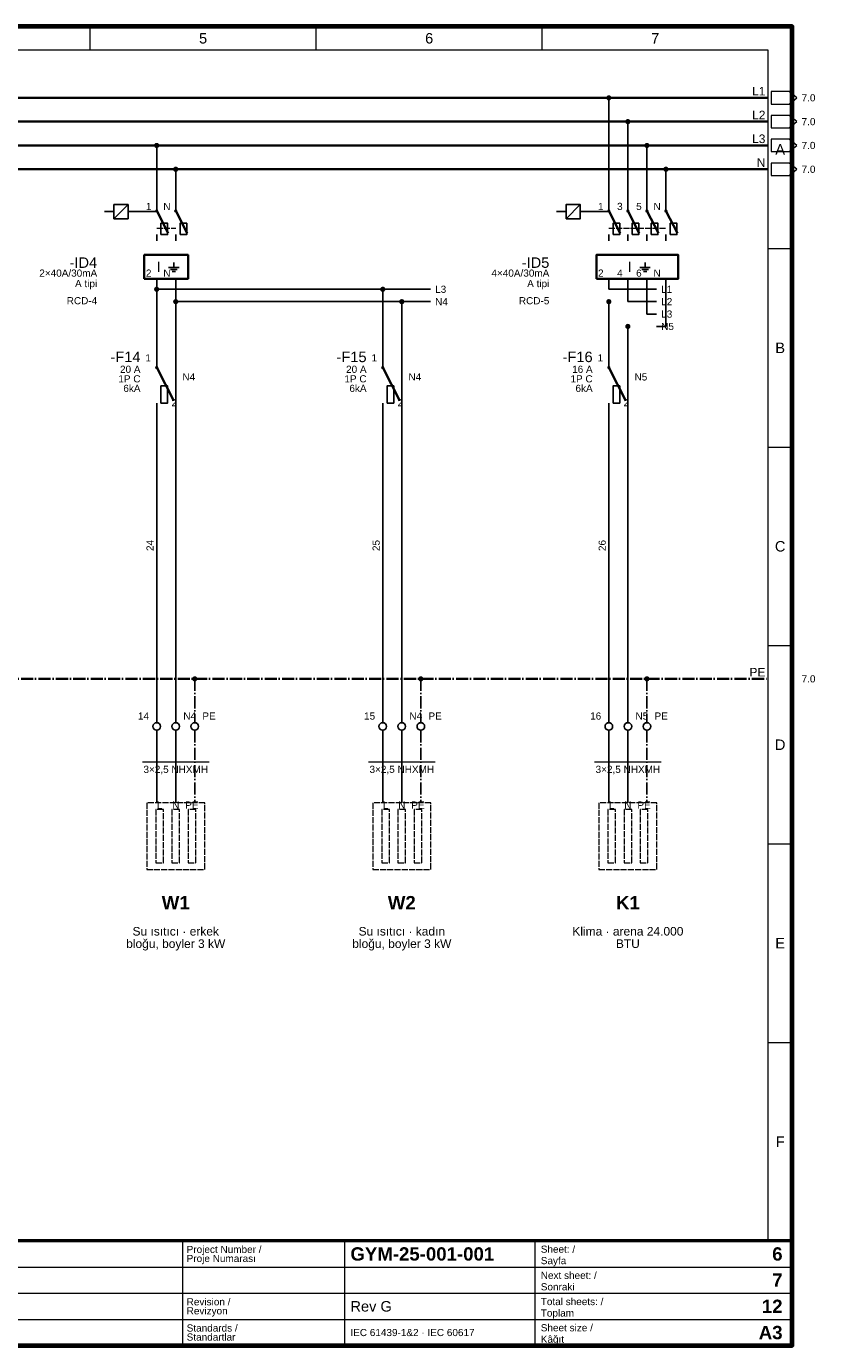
# Paper-space layout '06 Schematic Diagram - Şematik Diyagram' of a CAD drawing. Header units: millimetres. Extents: x 14 to 415, y 10 to 287.
# Tile 2 of 2: x 249 to 415, y 10 to 287. Entities that reach past the tile are written whole.
import ezdxf
from ezdxf.enums import TextEntityAlignment as Align

# ---------------------------------------------------------------- set-up
doc = ezdxf.new("R2010")
doc.units = ezdxf.units.MM
doc.linetypes.add('DASHDOT', pattern=[3.556, 2.54, -0.508, 0, -0.508])
doc.linetypes.add('DASHED', pattern=[1.524, 1.27, -0.254])
for name, color, linetype, lineweight in [('E-SEMA-ANTET', 7, 'Continuous', 50), ('E-SEMA-KLEMENS', 7, 'Continuous', 25), ('E-SEMA-PE', 7, 'DASHDOT', 35), ('E-SEMA-RAY', 7, 'Continuous', 35), ('E-SEMA-SEMBOL', 7, 'Continuous', 35), ('E-SEMA-TEL', 7, 'Continuous', 25), ('E-SEMA-YAZI', 7, 'Continuous', 18), ('E-SEMA-YUK', 8, 'DASHED', 18), ('E-SEMA-ZON', 8, 'Continuous', 18)]:
    doc.layers.add(name, color=color, linetype=linetype, lineweight=lineweight)
doc.styles.add('GYM', font='arial.ttf')
doc.styles.add('GYM-B', font='arialbd.ttf')

psp = doc.layouts.new('06 Schematic Diagram - Şematik Diyagram')

# ---------------------------------------------------------------- hatches: boundary and pattern name
at = {"layer": 'E-SEMA-SEMBOL'}
h = psp.add_hatch(color=7, dxfattribs=at)
edge = h.paths.add_edge_path()
edge.add_arc((371.5, 272), 0.55, 0, 360)
h = psp.add_hatch(color=7, dxfattribs=at)
edge = h.paths.add_edge_path()
edge.add_arc((375.5, 267), 0.55, 0, 360)
h = psp.add_hatch(color=7, dxfattribs=at)
edge = h.paths.add_edge_path()
edge.add_arc((276.5, 262), 0.55, 0, 360)
h = psp.add_hatch(color=7, dxfattribs=at)
edge = h.paths.add_edge_path()
edge.add_arc((379.5, 262), 0.55, 0, 360)
h = psp.add_hatch(color=7, dxfattribs=at)
edge = h.paths.add_edge_path()
edge.add_arc((280.5, 257), 0.55, 0, 360)
h = psp.add_hatch(color=7, dxfattribs=at)
edge = h.paths.add_edge_path()
edge.add_arc((383.5, 257), 0.55, 0, 360)
h = psp.add_hatch(color=7, dxfattribs=at)
edge = h.paths.add_edge_path()
edge.add_arc((276.5, 248.24), 0.35, 0, 360)
h = psp.add_hatch(color=7, dxfattribs=at)
edge = h.paths.add_edge_path()
edge.add_arc((280.5, 248.24), 0.35, 0, 360)
h = psp.add_hatch(color=7, dxfattribs=at)
edge = h.paths.add_edge_path()
edge.add_arc((371.5, 248.24), 0.35, 0, 360)
h = psp.add_hatch(color=7, dxfattribs=at)
edge = h.paths.add_edge_path()
edge.add_arc((375.5, 248.24), 0.35, 0, 360)
h = psp.add_hatch(color=7, dxfattribs=at)
edge = h.paths.add_edge_path()
edge.add_arc((379.5, 248.24), 0.35, 0, 360)
h = psp.add_hatch(color=7, dxfattribs=at)
edge = h.paths.add_edge_path()
edge.add_arc((383.5, 248.24), 0.35, 0, 360)
h = psp.add_hatch(color=7, dxfattribs=at)
edge = h.paths.add_edge_path()
edge.add_arc((276.5, 231.8), 0.55, 0, 360)
h = psp.add_hatch(color=7, dxfattribs=at)
edge = h.paths.add_edge_path()
edge.add_arc((324, 231.8), 0.55, 0, 360)
h = psp.add_hatch(color=7, dxfattribs=at)
edge = h.paths.add_edge_path()
edge.add_arc((280.5, 229.2), 0.55, 0, 360)
h = psp.add_hatch(color=7, dxfattribs=at)
edge = h.paths.add_edge_path()
edge.add_arc((328, 229.2), 0.55, 0, 360)
h = psp.add_hatch(color=7, dxfattribs=at)
edge = h.paths.add_edge_path()
edge.add_arc((371.5, 229.2), 0.55, 0, 360)
h = psp.add_hatch(color=7, dxfattribs=at)
edge = h.paths.add_edge_path()
edge.add_arc((375.5, 224), 0.55, 0, 360)
h = psp.add_hatch(color=7, dxfattribs=at)
edge = h.paths.add_edge_path()
edge.add_arc((276.5, 215.36), 0.35, 0, 360)
h = psp.add_hatch(color=7, dxfattribs=at)
edge = h.paths.add_edge_path()
edge.add_arc((324, 215.36), 0.35, 0, 360)
h = psp.add_hatch(color=7, dxfattribs=at)
edge = h.paths.add_edge_path()
edge.add_arc((371.5, 215.36), 0.35, 0, 360)
h = psp.add_hatch(color=7, dxfattribs=at)
edge = h.paths.add_edge_path()
edge.add_arc((284.5, 150), 0.55, 0, 360)
h = psp.add_hatch(color=7, dxfattribs=at)
edge = h.paths.add_edge_path()
edge.add_arc((332, 150), 0.55, 0, 360)
h = psp.add_hatch(color=7, dxfattribs=at)
edge = h.paths.add_edge_path()
edge.add_arc((379.5, 150), 0.55, 0, 360)

# ---------------------------------------------------------------- linework, layer by layer
at = {"layer": 'E-SEMA-ANTET', "lineweight": 18}
for p, q in [((282, 10), (282, 32)), ((316, 10), (316, 32)), ((356, 10), (356, 32)), ((20, 26.5), (410, 26.5)), ((20, 21), (410, 21)), ((20, 15.5), (410, 15.5))]:
    psp.add_line(p, q, dxfattribs=at)
at = {"layer": 'E-SEMA-ANTET', "lineweight": 70}
psp.add_lwpolyline([(20, 10), (410, 10), (410, 287), (20, 287)], close=True, dxfattribs=at)
at = {"layer": 'E-SEMA-ANTET', "lineweight": 50}
psp.add_lwpolyline([(20, 10), (410, 10), (410, 32), (20, 32)], close=True, dxfattribs=at)
at = {"layer": 'E-SEMA-KLEMENS', "lineweight": 25}
for centre in [(276.5, 140), (280.5, 140), (284.5, 140), (324, 140), (328, 140), (332, 140), (371.5, 140), (375.5, 140), (379.5, 140)]:
    psp.add_circle(centre, 0.8, dxfattribs=at)
at = {"layer": 'E-SEMA-PE', "linetype": 'DASHDOT', "lineweight": 35}
psp.add_line((25, 150), (405, 150), dxfattribs=at)
at = {"layer": 'E-SEMA-PE', "linetype": 'DASHDOT', "lineweight": 25}
for p, q in [((284.5, 150), (284.5, 140.8)), ((332, 150), (332, 140.8)), ((379.5, 150), (379.5, 140.8)), ((284.5, 139.2), (284.5, 124)), ((332, 139.2), (332, 124)), ((379.5, 139.2), (379.5, 124))]:
    psp.add_line(p, q, dxfattribs=at)
at = {"layer": 'E-SEMA-RAY', "lineweight": 35}
for p, q in [((25, 272), (405, 272)), ((25, 267), (405, 267)), ((25, 262), (405, 262)), ((25, 257), (405, 257))]:
    psp.add_line(p, q, dxfattribs=at)
at = {"layer": 'E-SEMA-RAY', "lineweight": 25}
for p, q in [((276.5, 231.8), (334, 231.8)), ((371.5, 231.8), (381.5, 231.8)), ((280.5, 229.2), (334, 229.2)), ((375.5, 229.2), (381.5, 229.2)), ((379.5, 226.6), (381.5, 226.6)), ((383.5, 224), (381.5, 224))]:
    psp.add_line(p, q, dxfattribs=at)
at = {"layer": 'E-SEMA-SEMBOL', "lineweight": 18}
for p, q in [((267.5, 246.6), (270.5, 249.6)), ((362.5, 246.6), (365.5, 249.6))]:
    psp.add_line(p, q, dxfattribs=at)
at = {"layer": 'E-SEMA-SEMBOL', "lineweight": 35}
for p, q in [((276.5, 248.24), (278.9, 243.6)), ((280.5, 248.24), (282.9, 243.6)), ((371.5, 248.24), (373.9, 243.6)), ((375.5, 248.24), (377.9, 243.6)), ((379.5, 248.24), (381.9, 243.6)), ((383.5, 248.24), (385.9, 243.6)), ((276.5, 215.36), (280.1, 208.4)), ((324, 215.36), (327.6, 208.4)), ((371.5, 215.36), (375.1, 208.4))]:
    psp.add_line(p, q, dxfattribs=at)
at = {"layer": 'E-SEMA-SEMBOL', "linetype": 'DASHED', "lineweight": 18}
for p, q in [((276.5, 244.6), (280.5, 244.6)), ((371.5, 244.6), (383.5, 244.6))]:
    psp.add_line(p, q, dxfattribs=at)
at = {"layer": 'E-SEMA-SEMBOL', "lineweight": 25}
for p, q in [((279, 236.4), (281.2, 236.4)), ((279.4, 235.95), (280.8, 235.95)), ((279.75, 235.5), (280.45, 235.5)), ((280.1, 237.4), (280.1, 236.4)), ((378, 236.4), (380.2, 236.4)), ((378.4, 235.95), (379.8, 235.95)), ((378.75, 235.5), (379.45, 235.5)), ((379.1, 237.4), (379.1, 236.4))]:
    psp.add_line(p, q, dxfattribs=at)
for points in [[(267.5, 246.6), (270.5, 246.6), (270.5, 249.6), (267.5, 249.6)], [(362.5, 246.6), (365.5, 246.6), (365.5, 249.6), (362.5, 249.6)], [(277.4, 243.28), (278.8, 243.28), (278.8, 245.68), (277.4, 245.68)], [(281.4, 243.28), (282.8, 243.28), (282.8, 245.68), (281.4, 245.68)], [(372.4, 243.28), (373.8, 243.28), (373.8, 245.68), (372.4, 245.68)], [(376.4, 243.28), (377.8, 243.28), (377.8, 245.68), (376.4, 245.68)], [(380.4, 243.28), (381.8, 243.28), (381.8, 245.68), (380.4, 245.68)], [(384.4, 243.28), (385.8, 243.28), (385.8, 245.68), (384.4, 245.68)], [(277.4, 207.92), (278.8, 207.92), (278.8, 211.52), (277.4, 211.52)], [(324.9, 207.92), (326.3, 207.92), (326.3, 211.52), (324.9, 211.52)], [(372.4, 207.92), (373.8, 207.92), (373.8, 211.52), (372.4, 211.52)]]:
    psp.add_lwpolyline(points, close=True, dxfattribs=at)
at = {"layer": 'E-SEMA-SEMBOL', "lineweight": 35}
for points in [[(273.9, 234), (283.1, 234), (283.1, 239), (273.9, 239)], [(368.9, 234), (386.1, 234), (386.1, 239), (368.9, 239)]]:
    psp.add_lwpolyline(points, close=True, dxfattribs=at)
at = {"layer": 'E-SEMA-TEL', "lineweight": 25}
for p, q in [((371.5, 272), (371.5, 250)), ((375.5, 267), (375.5, 250)), ((276.5, 262), (276.5, 250)), ((379.5, 262), (379.5, 250)), ((280.5, 257), (280.5, 250)), ((383.5, 257), (383.5, 250)), ((276.5, 250), (276.5, 248.24)), ((280.5, 250), (280.5, 248.24)), ((371.5, 250), (371.5, 248.24)), ((375.5, 250), (375.5, 248.24)), ((379.5, 250), (379.5, 248.24)), ((383.5, 250), (383.5, 248.24)), ((265.5, 248.1), (267.5, 248.1)), ((270.5, 248.1), (276.5, 248.1)), ((360.5, 248.1), (362.5, 248.1)), ((365.5, 248.1), (371.5, 248.1)), ((276.5, 243.28), (276.5, 242)), ((280.5, 243.28), (280.5, 242)), ((371.5, 243.28), (371.5, 242)), ((375.5, 243.28), (375.5, 242)), ((379.5, 243.28), (379.5, 242)), ((383.5, 243.28), (383.5, 242)), ((276.5, 234), (276.5, 232.4)), ((276.5, 234), (276.5, 231.8)), ((280.5, 234), (280.5, 232.4)), ((280.5, 234), (280.5, 229.2)), ((371.5, 234), (371.5, 232.4)), ((371.5, 234), (371.5, 231.8)), ((375.5, 234), (375.5, 232.4)), ((375.5, 234), (375.5, 229.2)), ((379.5, 234), (379.5, 232.4)), ((379.5, 234), (379.5, 226.6)), ((383.5, 234), (383.5, 232.4)), ((383.5, 234), (383.5, 224)), ((276.5, 231.8), (276.5, 218)), ((324, 231.8), (324, 218)), ((280.5, 229.2), (280.5, 140.8)), ((328, 229.2), (328, 140.8)), ((371.5, 229.2), (371.5, 218)), ((375.5, 224), (375.5, 140.8)), ((276.5, 218), (276.5, 215.36)), ((324, 218), (324, 215.36)), ((371.5, 218), (371.5, 215.36)), ((276.5, 207.92), (276.5, 206)), ((324, 207.92), (324, 206)), ((371.5, 207.92), (371.5, 206)), ((276.5, 206), (276.5, 140.8)), ((324, 206), (324, 140.8)), ((371.5, 206), (371.5, 140.8)), ((276.5, 139.2), (276.5, 124)), ((280.5, 139.2), (280.5, 124)), ((324, 139.2), (324, 124)), ((328, 139.2), (328, 124)), ((371.5, 139.2), (371.5, 124)), ((375.5, 139.2), (375.5, 124))]:
    psp.add_line(p, q, dxfattribs=at)
at = {"layer": 'E-SEMA-YAZI', "lineweight": 13}
for p, q in [((273.5, 132.6), (287.5, 132.6)), ((321, 132.6), (335, 132.6)), ((368.5, 132.6), (382.5, 132.6))]:
    psp.add_line(p, q, dxfattribs=at)
at = {"layer": 'E-SEMA-YAZI', "lineweight": 18}
for points in [[(405.6, 270.7), (409.4, 270.7), (411, 272), (409.4, 273.3), (405.6, 273.3)], [(405.6, 265.7), (409.4, 265.7), (411, 267), (409.4, 268.3), (405.6, 268.3)], [(405.6, 260.7), (409.4, 260.7), (411, 262), (409.4, 263.3), (405.6, 263.3)], [(405.6, 255.7), (409.4, 255.7), (411, 257), (409.4, 258.3), (405.6, 258.3)]]:
    psp.add_lwpolyline(points, close=True, dxfattribs=at)
at = {"layer": 'E-SEMA-YUK', "linetype": 'DASHED', "lineweight": 18}
for points in [[(274.4, 110), (286.6, 110), (286.6, 124), (274.4, 124)], [(321.9, 110), (334.1, 110), (334.1, 124), (321.9, 124)], [(369.4, 110), (381.6, 110), (381.6, 124), (369.4, 124)]]:
    psp.add_lwpolyline(points, close=True, dxfattribs=at)
at = {"layer": 'E-SEMA-YUK', "lineweight": 18}
for points in [[(276.3, 111.4), (277.9, 111.4), (277.9, 122.6), (276.3, 122.6)], [(279.7, 111.4), (281.3, 111.4), (281.3, 122.6), (279.7, 122.6)], [(283.1, 111.4), (284.7, 111.4), (284.7, 122.6), (283.1, 122.6)], [(323.8, 111.4), (325.4, 111.4), (325.4, 122.6), (323.8, 122.6)], [(327.2, 111.4), (328.8, 111.4), (328.8, 122.6), (327.2, 122.6)], [(330.6, 111.4), (332.2, 111.4), (332.2, 122.6), (330.6, 122.6)], [(371.3, 111.4), (372.9, 111.4), (372.9, 122.6), (371.3, 122.6)], [(374.7, 111.4), (376.3, 111.4), (376.3, 122.6), (374.7, 122.6)], [(378.1, 111.4), (379.7, 111.4), (379.7, 122.6), (378.1, 122.6)]]:
    psp.add_lwpolyline(points, close=True, dxfattribs=at)
at = {"layer": 'E-SEMA-ZON', "lineweight": 18}
for p, q in [((262.5, 282), (262.5, 287)), ((310, 282), (310, 287)), ((357.5, 282), (357.5, 287)), ((405, 240.33), (410, 240.33)), ((405, 198.67), (410, 198.67)), ((405, 157), (410, 157)), ((405, 115.33), (410, 115.33)), ((405, 73.67), (410, 73.67)), ((262.5, 32), (262.5, 32)), ((310, 32), (310, 32)), ((357.5, 32), (357.5, 32))]:
    psp.add_line(p, q, dxfattribs=at)
psp.add_lwpolyline([(25, 32), (405, 32), (405, 282), (25, 282)], close=True, dxfattribs=at)

# ---------------------------------------------------------------- texts
at = {"layer": 'E-SEMA-ANTET'}
for s, height, style, p in [('Project Number /', 1.5, 'GYM', (282.8, 30.2)), ('GYM-25-001-001', 2.8, 'GYM-B', (317.2, 29.25)), ('Sheet: /', 1.5, 'GYM', (357.2, 30.25)), ('Proje Numarası', 1.5, 'GYM', (282.8, 28.3)), ('Sayfa', 1.5, 'GYM', (357.2, 27.85)), ('Next sheet: /', 1.5, 'GYM', (357.2, 24.75)), ('Sonraki', 1.5, 'GYM', (357.2, 22.35)), ('Revision /', 1.5, 'GYM', (282.8, 19.2)), ('Total sheets: /', 1.5, 'GYM', (357.2, 19.25)), ('Revizyon', 1.5, 'GYM', (282.8, 17.3)), ('Rev G', 2.2, 'GYM', (317.2, 18.25)), ('Toplam', 1.5, 'GYM', (357.2, 16.85)), ('Standards /', 1.5, 'GYM', (282.8, 13.7)), ('Sheet size /', 1.5, 'GYM', (357.2, 13.75)), ('Standartlar', 1.5, 'GYM', (282.8, 11.8)), ('IEC 61439-1&2 · IEC 60617', 1.5, 'GYM', (317.2, 12.75)), ('Kâğıt', 1.5, 'GYM', (357.2, 11.35))]:
    psp.add_text(s, height=height, dxfattribs=dict(at, style=style)).set_placement(p, align=Align.MIDDLE_LEFT)
at = {"layer": 'E-SEMA-ANTET', "style": 'GYM-B'}
for s, p in [('6', (408, 29.25)), ('7', (408, 23.75)), ('12', (408, 18.25)), ('A3', (408, 12.75))]:
    psp.add_text(s, height=2.8, dxfattribs=at).set_placement(p, align=Align.MIDDLE_RIGHT)
at = {"layer": 'E-SEMA-SEMBOL', "style": 'GYM'}
for p in [(276.9, 236.5), (375.9, 236.5)]:
    psp.add_text('I', height=2.2, dxfattribs=at).set_placement(p, align=Align.MIDDLE_CENTER)
at = {"layer": 'E-SEMA-YAZI', "style": 'GYM'}
for s, height, p in [('L1', 1.8, (404.4, 273.4)), ('L2', 1.8, (404.4, 268.4)), ('L3', 1.8, (404.4, 263.4)), ('N', 1.8, (404.4, 258.4)), ('1', 1.5, (275.4, 249.2)), ('N', 1.5, (279.4, 249.2)), ('1', 1.5, (370.4, 249.2)), ('3', 1.5, (374.4, 249.2)), ('5', 1.5, (378.4, 249.2)), ('N', 1.5, (382.4, 249.2)), ('-ID4', 2.2, (264, 237.4)), ('-ID5', 2.2, (359, 237.4)), ('2×40A/30mA', 1.5, (264, 235.2)), ('2', 1.5, (275.4, 235.2)), ('N', 1.5, (279.4, 235.2)), ('4×40A/30mA', 1.5, (359, 235.2)), ('2', 1.5, (370.4, 235.2)), ('4', 1.5, (374.4, 235.2)), ('6', 1.5, (378.4, 235.2)), ('N', 1.5, (382.4, 235.2)), ('A tipi', 1.5, (264, 233)), ('A tipi', 1.5, (359, 233)), ('RCD-4', 1.5, (264, 229.4)), ('RCD-5', 1.5, (359, 229.4)), ('-F14', 2.2, (273.1, 217.6)), ('1', 1.5, (275.3, 217.4)), ('-F15', 2.2, (320.6, 217.6)), ('1', 1.5, (322.8, 217.4)), ('-F16', 2.2, (368.1, 217.6)), ('1', 1.5, (370.3, 217.4)), ('1P C', 1.5, (273.1, 213)), ('20 A', 1.5, (273.1, 215)), ('1P C', 1.5, (320.6, 213)), ('20 A', 1.5, (320.6, 215)), ('1P C', 1.5, (368.1, 213)), ('16 A', 1.5, (368.1, 215)), ('6kA', 1.5, (273.1, 211)), ('6kA', 1.5, (320.6, 211)), ('6kA', 1.5, (368.1, 211)), ('PE', 1.8, (404.4, 151.4)), ('14', 1.5, (274.9, 142.2)), ('15', 1.5, (322.4, 142.2)), ('16', 1.5, (369.9, 142.2))]:
    psp.add_text(s, height=height, dxfattribs=at).set_placement(p, align=Align.MIDDLE_RIGHT)
for s, p in [('7.0', (412, 272)), ('7.0', (412, 267)), ('7.0', (412, 262)), ('7.0', (412, 257)), ('L3', (335, 231.8)), ('N4', (335, 229.2)), ('L1', (382.5, 231.8)), ('L2', (382.5, 229.2)), ('L3', (382.5, 226.6)), ('N5', (382.5, 224)), ('N4', (281.9, 213.4)), ('N4', (329.4, 213.4)), ('N5', (376.9, 213.4)), ('2', (279.6, 208)), ('2', (327.1, 208)), ('2', (374.6, 208)), ('7.0', (412, 150)), ('N4', (282.1, 142.2)), ('PE', (286.1, 142.2)), ('N4', (329.6, 142.2)), ('PE', (333.6, 142.2)), ('N5', (377.1, 142.2)), ('PE', (381.1, 142.2))]:
    psp.add_text(s, height=1.5, dxfattribs=at).set_placement(p, align=Align.MIDDLE_LEFT)
for s, p in [('24', (275.1, 178)), ('25', (322.6, 178)), ('26', (370.1, 178))]:
    psp.add_text(s, height=1.5, rotation=90, dxfattribs=at).set_placement(p, align=Align.MIDDLE_CENTER)
at = {"layer": 'E-SEMA-YAZI'}
for s, height, style, p in [('3×2,5 NHXMH', 1.5, 'GYM', (280.5, 131)), ('3×2,5 NHXMH', 1.5, 'GYM', (328, 131)), ('3×2,5 NHXMH', 1.5, 'GYM', (375.5, 131)), ('W1', 2.8, 'GYM-B', (280.5, 103)), ('W2', 2.8, 'GYM-B', (328, 103)), ('K1', 2.8, 'GYM-B', (375.5, 103)), ('Su ısıtıcı · erkek', 1.8, 'GYM', (280.5, 97)), ('Su ısıtıcı · kadın', 1.8, 'GYM', (328, 97)), ('Klima · arena 24.000', 1.8, 'GYM', (375.5, 97)), ('bloğu, boyler 3 kW', 1.8, 'GYM', (280.5, 94.4)), ('bloğu, boyler 3 kW', 1.8, 'GYM', (328, 94.4)), ('BTU', 1.8, 'GYM', (375.5, 94.4))]:
    psp.add_text(s, height=height, dxfattribs=dict(at, style=style)).set_placement(p, align=Align.MIDDLE_CENTER)
at = {"layer": 'E-SEMA-YUK', "style": 'GYM'}
for s, p in [('L', (277.1, 123.5)), ('N', (280.5, 123.5)), ('PE', (283.9, 123.5)), ('L', (324.6, 123.5)), ('N', (328, 123.5)), ('PE', (331.4, 123.5)), ('L', (372.1, 123.5)), ('N', (375.5, 123.5)), ('PE', (378.9, 123.5))]:
    psp.add_text(s, height=1.5, dxfattribs=at).set_placement(p, align=Align.MIDDLE_CENTER)
at = {"layer": 'E-SEMA-ZON', "style": 'GYM'}
for s, p in [('5', (286.25, 284.5)), ('6', (333.75, 284.5)), ('7', (381.25, 284.5)), ('A', (407.5, 261.17)), ('B', (407.5, 219.5)), ('C', (407.5, 177.83)), ('D', (407.5, 136.17)), ('E', (407.5, 94.5)), ('F', (407.5, 52.83))]:
    psp.add_text(s, height=2.2, dxfattribs=at).set_placement(p, align=Align.MIDDLE_CENTER)

doc.saveas('drawing.dxf')
